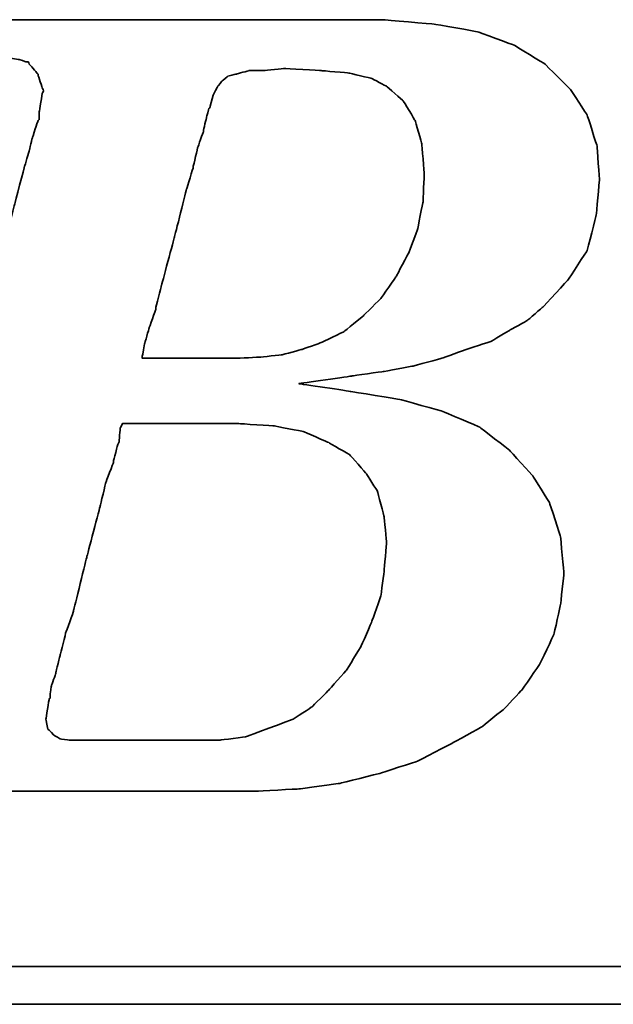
# Model space of a CAD drawing. Header units: millimetres. Extents: x 1204 to 1347, y 476 to 564.
# Tile 30 of 48: x 1322.903 to 1323.721, y 522.097 to 523.453. Entities that reach past the tile are written whole.
import ezdxf

# ---------------------------------------------------------------- set-up
doc = ezdxf.new("R2010")
doc.units = ezdxf.units.MM
doc.header["$LTSCALE"] = 0.1
doc.layers.add('DIM', color=4, linetype='CONTINUOUS')
doc.layers.add('layer 1', color=7, linetype='CONTINUOUS')

# ---------------------------------------------------------------- blocks, each defined once
blk = doc.blocks.new('TBI MOTION logo(完整正式版)')
at = {"layer": 'layer 1', "color": 22, "lineweight": 35}
for points, knots in [([(-64.65375, -6.86375), (-64.65375, -6.86375), (-64.84375, -7.29625), (-64.84375, -7.29625), (-64.84375, -7.29625), (-64.84375, -7.29625), (-64.86875, -7.34375), (-64.86875, -7.34375), (-64.86875, -7.34375), (-64.86875, -7.34375), (-64.86875, -7.36875), (-64.86875, -7.36875), (-64.86875, -7.36875), (-64.86875, -7.36875), (-65.15375, -7.65375), (-65.15375, -7.65375), (-65.15375, -7.65375), (-65.15375, -7.65375), (-65.17875, -7.65375), (-65.17875, -7.65375), (-65.17875, -7.65375), (-65.17875, -7.65375), (-65.20375, -7.67875), (-65.20375, -7.67875), (-65.20375, -7.67875), (-65.20375, -7.67875), (-65.58875, -7.87125), (-65.58875, -7.87125), (-65.58875, -7.87125), (-65.58875, -7.87125), (-65.63375, -7.87125), (-65.63375, -7.87125), (-65.63375, -7.87125), (-65.63375, -7.87125), (-65.65875, -7.89375), (-65.65875, -7.89375), (-65.65875, -7.89375), (-65.65875, -7.89375), (-66.09375, -7.94375), (-66.09375, -7.94375), (-66.09375, -7.94375), (-66.09375, -7.94375), (-66.11375, -7.94375), (-66.11375, -7.94375), (-66.11375, -7.94375), (-66.11375, -7.94375), (-66.16375, -7.94375), (-66.16375, -7.94375), (-66.16375, -7.94375), (-66.16375, -7.94375), (-66.30875, -7.94375), (-66.30875, -7.94375), (-66.30875, -7.94375), (-66.30875, -7.94375), (-66.69375, -7.94375), (-66.69375, -7.94375), (-66.69375, -7.94375), (-66.69375, -7.94375), (-67.07375, -7.94375), (-67.07375, -7.94375), (-67.07375, -7.94375), (-67.07375, -7.94375), (-67.12375, -7.94375), (-67.12375, -7.94375), (-67.12375, -7.94375), (-67.12375, -7.94375), (-67.12375, -7.96625), (-67.12375, -7.96625), (-67.12375, -7.96625), (-67.12375, -7.96625), (-67.14875, -7.99125), (-67.14875, -7.99125), (-67.14875, -7.99125), (-67.14875, -7.99125), (-67.24375, -8.34875), (-67.24375, -8.34875), (-67.24375, -8.34875), (-67.24375, -8.34875), (-67.31375, -8.68625), (-67.31375, -8.68625), (-67.31375, -8.68625), (-67.31375, -8.68625), (-67.26875, -8.68625), (-67.26875, -8.68625), (-67.26875, -8.68625), (-67.26875, -8.68625), (-67.07375, -8.68625), (-67.07375, -8.68625), (-67.07375, -8.68625), (-67.07375, -8.68625), (-66.54875, -8.68625), (-66.54875, -8.68625), (-66.54875, -8.68625), (-66.54875, -8.68625), (-65.82625, -8.68625), (-65.82625, -8.68625), (-65.82625, -8.68625), (-65.82625, -8.68625), (-65.01375, -8.68625), (-65.01375, -8.68625), (-65.01375, -8.68625), (-65.01375, -8.68625), (-64.05375, -8.68625), (-64.05375, -8.68625), (-64.05375, -8.68625), (-64.05375, -8.68625), (-62.08375, -8.68625), (-62.08375, -8.68625), (-62.08375, -8.68625), (-62.08375, -8.68625), (-60.06875, -8.68625), (-60.06875, -8.68625), (-60.06875, -8.68625), (-60.06875, -8.68625), (-59.10875, -8.68625), (-59.10875, -8.68625), (-59.10875, -8.68625), (-59.10875, -8.68625), (-58.29375, -8.68625), (-58.29375, -8.68625), (-58.29375, -8.68625), (-58.29375, -8.68625), (-57.57375, -8.68625), (-57.57375, -8.68625), (-57.57375, -8.68625), (-57.57375, -8.68625), (-57.04875, -8.68625), (-57.04875, -8.68625), (-57.04875, -8.68625), (-57.04875, -8.68625), (-56.85375, -8.68625), (-56.85375, -8.68625), (-56.85375, -8.68625), (-56.85375, -8.68625), (-56.70875, -8.68625), (-56.70875, -8.68625), (-56.70875, -8.68625), (-56.70875, -8.68625), (-56.61375, -8.68625), (-56.61375, -8.68625), (-56.61375, -8.68625), (-56.61375, -8.68625), (-56.56875, -8.68625), (-56.56875, -8.68625), (-56.56875, -8.68625), (-56.56875, -8.68625), (-55.65375, -8.63875), (-55.65375, -8.63875), (-55.65375, -8.63875), (-55.65375, -8.63875), (-54.76875, -8.51875), (-54.76875, -8.51875), (-54.76875, -8.51875), (-54.76875, -8.51875), (-53.90375, -8.30375), (-53.90375, -8.30375), (-53.90375, -8.30375), (-53.90375, -8.30375), (-53.08875, -8.03875), (-53.08875, -8.03875), (-53.08875, -8.03875), (-53.08875, -8.03875), (-52.34375, -7.65375), (-52.34375, -7.65375), (-52.34375, -7.65375), (-52.34375, -7.65375), (-51.69875, -7.29625), (-51.69875, -7.29625), (-51.69875, -7.29625), (-51.69875, -7.29625), (-51.21875, -6.91125), (-51.21875, -6.91125), (-51.21875, -6.91125), (-51.21875, -6.91125), (-50.83375, -6.50375), (-50.83375, -6.50375), (-50.83375, -6.50375), (-50.83375, -6.50375), (-50.44875, -5.94875), (-50.44875, -5.94875), (-50.44875, -5.94875), (-50.44875, -5.94875), (-50.13875, -5.30375), (-50.13875, -5.30375), (-50.13875, -5.30375), (-50.13875, -5.30375), (-49.99375, -4.65375), (-49.99375, -4.65375), (-49.99375, -4.65375), (-49.99375, -4.65375), (-49.92375, -3.98375), (-49.92375, -3.98375), (-49.92375, -3.98375), (-49.92375, -3.98375), (-49.99375, -3.19374), (-49.99375, -3.19374), (-49.99375, -3.19374), (-49.99375, -3.19374), (-50.23374, -2.44874), (-50.23374, -2.44874), (-50.23374, -2.44874), (-50.23374, -2.44874), (-50.59375, -1.87374), (-50.59375, -1.87374), (-50.59375, -1.87374), (-50.59375, -1.87374), (-51.09875, -1.31874), (-51.09875, -1.31874), (-51.09875, -1.31874), (-51.09875, -1.31874), (-51.74375, -0.81875), (-51.74375, -0.81875), (-51.74375, -0.81875), (-51.74375, -0.81875), (-52.53875, -0.48125), (-52.53875, -0.48125), (-52.53875, -0.48125), (-52.53875, -0.48125), (-53.47375, -0.21875), (-53.47375, -0.21875), (-53.47375, -0.21875), (-53.47375, -0.21875), (-54.52875, -0.04874), (-54.52875, -0.04874), (-54.52875, -0.04874), (-54.52875, -0.04874), (-55.65375, 0.12125), (-55.65375, 0.12125), (-55.65375, 0.12125), (-55.65375, 0.12125), (-54.50375, 0.28624), (-54.50375, 0.28624), (-54.50375, 0.28624), (-54.50375, 0.28624), (-53.83375, 0.38124), (-53.83375, 0.38124), (-53.83375, 0.38124), (-53.83375, 0.38124), (-53.18375, 0.50125), (-53.18375, 0.50125), (-53.18375, 0.50125), (-53.18375, 0.50125), (-52.55875, 0.66874), (-52.55875, 0.66874), (-52.55875, 0.66874), (-52.55875, 0.66874), (-52.03375, 0.86124), (-52.03375, 0.86124), (-52.03375, 0.86124), (-52.03375, 0.86124), (-51.50374, 1.03124), (-51.50374, 1.03124), (-51.50374, 1.03124), (-51.50374, 1.03124), (-51.09875, 1.27125), (-51.09875, 1.27125), (-51.09875, 1.27125), (-51.09875, 1.27125), (-50.71375, 1.48624), (-50.71375, 1.48624), (-50.71375, 1.48624), (-50.71375, 1.48624), (-50.37625, 1.77625), (-50.37625, 1.77625), (-50.37625, 1.77625), (-50.37625, 1.77625), (-49.82375, 2.37625), (-49.82375, 2.37625), (-49.82375, 2.37625), (-49.82375, 2.37625), (-49.41875, 2.99625), (-49.41875, 2.99625), (-49.41875, 2.99625), (-49.41875, 2.99625), (-49.22375, 3.76625), (-49.22375, 3.76625), (-49.22375, 3.76625), (-49.22375, 3.76625), (-49.15375, 4.50874), (-49.15375, 4.50874), (-49.15375, 4.50874), (-49.15375, 4.50874), (-49.20375, 5.25125), (-49.20375, 5.25125), (-49.20375, 5.25125), (-49.20375, 5.25125), (-49.41875, 5.92625), (-49.41875, 5.92625), (-49.41875, 5.92625), (-49.41875, 5.92625), (-49.77875, 6.47625), (-49.77875, 6.47625), (-49.77875, 6.47625), (-49.77875, 6.47625), (-50.33125, 7.02624), (-50.33125, 7.02624), (-50.33125, 7.02624), (-50.33125, 7.02624), (-51.00125, 7.43625), (-51.00125, 7.43625), (-51.00125, 7.43625), (-51.00125, 7.43625), (-51.79375, 7.72625), (-51.79375, 7.72625), (-51.79375, 7.72625), (-51.79375, 7.72625), (-52.72875, 7.89124), (-52.72875, 7.89124), (-52.72875, 7.89124), (-52.72875, 7.89124), (-53.83375, 7.98625), (-53.83375, 7.98625), (-53.83375, 7.98625), (-53.83375, 7.98625), (-53.92875, 7.98625), (-53.92875, 7.98625), (-53.92875, 7.98625), (-53.92875, 7.98625), (-54.26375, 7.98625), (-54.26375, 7.98625), (-54.26375, 7.98625), (-54.26375, 7.98625), (-54.74375, 7.98625), (-54.74375, 7.98625), (-54.74375, 7.98625), (-54.74375, 7.98625), (-55.36875, 7.98625), (-55.36875, 7.98625), (-55.36875, 7.98625), (-55.36875, 7.98625), (-56.13375, 7.98625), (-56.13375, 7.98625), (-56.13375, 7.98625), (-56.13375, 7.98625), (-56.94875, 7.98625), (-56.94875, 7.98625), (-56.94875, 7.98625), (-56.94875, 7.98625), (-58.77625, 7.98625), (-58.77625, 7.98625), (-58.77625, 7.98625), (-58.77625, 7.98625), (-60.59875, 7.98625), (-60.59875, 7.98625), (-60.59875, 7.98625), (-60.59875, 7.98625), (-61.41375, 7.98625), (-61.41375, 7.98625), (-61.41375, 7.98625), (-61.41375, 7.98625), (-62.17875, 7.98625), (-62.17875, 7.98625), (-62.17875, 7.98625), (-62.17875, 7.98625), (-62.80375, 7.98625), (-62.80375, 7.98625), (-62.80375, 7.98625), (-62.80375, 7.98625), (-63.30625, 7.98625), (-63.30625, 7.98625), (-63.30625, 7.98625), (-63.30625, 7.98625), (-63.57375, 7.98625), (-63.57375, 7.98625), (-63.57375, 7.98625), (-63.57375, 7.98625), (-63.57375, 7.96375), (-63.57375, 7.96375), (-63.57375, 7.96375), (-63.57375, 7.96375), (-63.59875, 7.94125), (-63.59875, 7.94125), (-63.59875, 7.94125), (-63.59875, 7.94125), (-63.69375, 7.55625), (-63.69375, 7.55625), (-63.69375, 7.55625), (-63.69375, 7.55625), (-63.76375, 7.24624), (-63.76375, 7.24624), (-63.76375, 7.24624), (-63.76375, 7.24624), (-63.23875, 7.24624), (-63.23875, 7.24624), (-63.23875, 7.24624), (-63.23875, 7.24624), (-62.75875, 7.24624), (-62.75875, 7.24624), (-62.75875, 7.24624), (-62.75875, 7.24624), (-62.61125, 7.24624), (-62.61125, 7.24624), (-62.61125, 7.24624), (-62.61125, 7.24624), (-62.56625, 7.24624), (-62.56625, 7.24624), (-62.56625, 7.24624), (-62.56625, 7.24624), (-62.22875, 7.24624), (-62.22875, 7.24624), (-62.22875, 7.24624), (-62.22875, 7.24624), (-62.20375, 7.24624), (-62.20375, 7.24624), (-62.20375, 7.24624), (-62.20375, 7.24624), (-62.17875, 7.21875), (-62.17875, 7.21875), (-62.17875, 7.21875), (-62.17875, 7.21875), (-61.96375, 7.17125), (-61.96375, 7.17125), (-61.96375, 7.17125), (-61.96375, 7.17125), (-61.72375, 7.12624), (-61.72375, 7.12624), (-61.72375, 7.12624), (-61.72375, 7.12624), (-61.70375, 7.12624), (-61.70375, 7.12624), (-61.70375, 7.12624), (-61.70375, 7.12624), (-61.55875, 7.07624), (-61.55875, 7.07624), (-61.55875, 7.07624), (-61.55875, 7.07624), (-61.50875, 7.07624), (-61.50875, 7.07624), (-61.50875, 7.07624), (-61.50875, 7.07624), (-61.48375, 7.02624), (-61.48375, 7.02624), (-61.48375, 7.02624), (-61.48375, 7.02624), (-61.31875, 6.83375), (-61.31875, 6.83375), (-61.31875, 6.83375), (-61.31875, 6.83375), (-61.29375, 6.81125), (-61.29375, 6.81125), (-61.29375, 6.81125), (-61.29375, 6.81125), (-61.29375, 6.78625), (-61.29375, 6.78625), (-61.29375, 6.78625), (-61.29375, 6.78625), (-61.19875, 6.50124), (-61.19875, 6.50124), (-61.19875, 6.50124), (-61.19875, 6.50124), (-61.17375, 6.45124), (-61.17375, 6.45124), (-61.17375, 6.45124), (-61.17375, 6.45124), (-61.19875, 6.40625), (-61.19875, 6.40625), (-61.19875, 6.40625), (-61.19875, 6.40625), (-61.26875, 5.99624), (-61.26875, 5.99624), (-61.26875, 5.99624), (-61.26875, 5.99624), (-61.26875, 5.85125), (-61.26875, 5.85125), (-61.26875, 5.85125), (-61.26875, 5.85125), (-61.26875, 5.82625), (-61.26875, 5.82625), (-61.26875, 5.82625), (-61.26875, 5.82625), (-61.29375, 5.80625), (-61.29375, 5.80625), (-61.29375, 5.80625), (-61.29375, 5.80625), (-61.34125, 5.66125), (-61.34125, 5.66125), (-61.34125, 5.66125), (-61.34125, 5.66125), (-61.41375, 5.44625), (-61.41375, 5.44625), (-61.41375, 5.44625), (-61.41375, 5.44625), (-61.48375, 5.15625), (-61.48375, 5.15625), (-61.48375, 5.15625), (-61.48375, 5.15625), (-61.58375, 4.82124), (-61.58375, 4.82124), (-61.58375, 4.82124), (-61.58375, 4.82124), (-61.79875, 4.00375), (-61.79875, 4.00375), (-61.79875, 4.00375), (-61.79875, 4.00375), (-62.05875, 2.99625), (-62.05875, 2.99625), (-62.05875, 2.99625), (-62.05875, 2.99625), (-62.34875, 1.91625), (-62.34875, 1.91625), (-62.34875, 1.91625), (-62.34875, 1.91625), (-62.97375, -0.41124), (-62.97375, -0.41124), (-62.97375, -0.41124), (-62.97375, -0.41124), (-63.59875, -2.75875), (-63.59875, -2.75875), (-63.59875, -2.75875), (-63.59875, -2.75875), (-63.88375, -3.86374), (-63.88375, -3.86374), (-63.88375, -3.86374), (-63.88375, -3.86374), (-64.14875, -4.82374), (-64.14875, -4.82374), (-64.14875, -4.82374), (-64.14875, -4.82374), (-64.36375, -5.64125), (-64.36375, -5.64125), (-64.36375, -5.64125), (-64.36375, -5.64125), (-64.43625, -5.97625), (-64.43625, -5.97625), (-64.43625, -5.97625), (-64.43625, -5.97625), (-64.50875, -6.28625), (-64.50875, -6.28625), (-64.50875, -6.28625), (-64.50875, -6.28625), (-64.50875, -6.30875), (-64.50875, -6.30875), (-64.50875, -6.30875), (-64.50875, -6.30875), (-64.57875, -6.50375), (-64.57875, -6.50375), (-64.57875, -6.50375), (-64.57875, -6.50375), (-64.62875, -6.69625), (-64.62875, -6.69625), (-64.62875, -6.69625), (-64.62875, -6.69625), (-64.62875, -6.76875), (-64.62875, -6.76875), (-64.62875, -6.76875), (-64.62875, -6.76875), (-64.62875, -6.81375), (-64.62875, -6.81375), (-64.62875, -6.81375), (-64.62875, -6.81375), (-64.62875, -6.83875), (-64.62875, -6.83875), (-64.62875, -6.83875), (-64.62875, -6.83875), (-64.65375, -6.86375), (-64.65375, -6.86375)], [0, 0, 0, 0, 0.00719424, 0.00719424, 0.00719424, 0.00719425, 0.01438849, 0.01438849, 0.01438849, 0.0143885, 0.02158273, 0.02158273, 0.02158273, 0.02158274, 0.02877698, 0.02877698, 0.02877698, 0.02877699, 0.03597122, 0.03597122, 0.03597122, 0.03597123, 0.04316547, 0.04316547, 0.04316547, 0.04316548, 0.05035971, 0.05035971, 0.05035971, 0.05035972, 0.05755396, 0.05755396, 0.05755396, 0.05755397, 0.0647482, 0.0647482, 0.0647482, 0.06474821, 0.07194245, 0.07194245, 0.07194245, 0.07194246, 0.07913669, 0.07913669, 0.07913669, 0.0791367, 0.08633094, 0.08633094, 0.08633094, 0.08633095, 0.09352518, 0.09352518, 0.09352518, 0.09352519, 0.10071942, 0.10071942, 0.10071942, 0.10071943, 0.10791367, 0.10791367, 0.10791367, 0.10791368, 0.11510791, 0.11510791, 0.11510791, 0.11510792, 0.12230216, 0.12230216, 0.12230216, 0.12230217, 0.1294964, 0.1294964, 0.1294964, 0.12949641, 0.13669065, 0.13669065, 0.13669065, 0.13669066, 0.14388489, 0.14388489, 0.14388489, 0.1438849, 0.15107914, 0.15107914, 0.15107914, 0.15107915, 0.15827338, 0.15827338, 0.15827338, 0.15827339, 0.16546763, 0.16546763, 0.16546763, 0.16546764, 0.17266187, 0.17266187, 0.17266187, 0.17266188, 0.17985612, 0.17985612, 0.17985612, 0.17985613, 0.18705036, 0.18705036, 0.18705036, 0.18705037, 0.1942446, 0.1942446, 0.1942446, 0.19424461, 0.20143885, 0.20143885, 0.20143885, 0.20143886, 0.20863309, 0.20863309, 0.20863309, 0.2086331, 0.21582734, 0.21582734, 0.21582734, 0.21582735, 0.22302158, 0.22302158, 0.22302158, 0.22302159, 0.23021583, 0.23021583, 0.23021583, 0.23021584, 0.23741007, 0.23741007, 0.23741007, 0.23741008, 0.24460432, 0.24460432, 0.24460432, 0.24460433, 0.25179856, 0.25179856, 0.25179856, 0.25179857, 0.25899281, 0.25899281, 0.25899281, 0.25899282, 0.26618705, 0.26618705, 0.26618705, 0.26618706, 0.27338129, 0.27338129, 0.27338129, 0.2733813, 0.28057554, 0.28057554, 0.28057554, 0.28057555, 0.28776978, 0.28776978, 0.28776978, 0.28776979, 0.29496403, 0.29496403, 0.29496403, 0.29496404, 0.30215827, 0.30215827, 0.30215827, 0.30215828, 0.30935252, 0.30935252, 0.30935252, 0.30935253, 0.31654676, 0.31654676, 0.31654676, 0.31654677, 0.32374101, 0.32374101, 0.32374101, 0.32374102, 0.33093525, 0.33093525, 0.33093525, 0.33093526, 0.3381295, 0.3381295, 0.3381295, 0.33812951, 0.34532374, 0.34532374, 0.34532374, 0.34532375, 0.35251799, 0.35251799, 0.35251799, 0.352518, 0.35971223, 0.35971223, 0.35971223, 0.35971224, 0.36690647, 0.36690647, 0.36690647, 0.36690648, 0.37410072, 0.37410072, 0.37410072, 0.37410073, 0.38129496, 0.38129496, 0.38129496, 0.38129497, 0.38848921, 0.38848921, 0.38848921, 0.38848922, 0.39568345, 0.39568345, 0.39568345, 0.39568346, 0.4028777, 0.4028777, 0.4028777, 0.40287771, 0.41007194, 0.41007194, 0.41007194, 0.41007195, 0.41726619, 0.41726619, 0.41726619, 0.4172662, 0.42446043, 0.42446043, 0.42446043, 0.42446044, 0.43165468, 0.43165468, 0.43165468, 0.43165469, 0.43884892, 0.43884892, 0.43884892, 0.43884893, 0.44604317, 0.44604317, 0.44604317, 0.44604318, 0.45323741, 0.45323741, 0.45323741, 0.45323742, 0.46043165, 0.46043165, 0.46043165, 0.46043166, 0.4676259, 0.4676259, 0.4676259, 0.46762591, 0.47482014, 0.47482014, 0.47482014, 0.47482015, 0.48201439, 0.48201439, 0.48201439, 0.4820144, 0.48920863, 0.48920863, 0.48920863, 0.48920864, 0.49640288, 0.49640288, 0.49640288, 0.49640289, 0.50359712, 0.50359712, 0.50359712, 0.50359713, 0.51079137, 0.51079137, 0.51079137, 0.51079138, 0.51798561, 0.51798561, 0.51798561, 0.51798562, 0.52517986, 0.52517986, 0.52517986, 0.52517987, 0.5323741, 0.5323741, 0.5323741, 0.53237411, 0.53956835, 0.53956835, 0.53956835, 0.53956836, 0.54676259, 0.54676259, 0.54676259, 0.5467626, 0.55395683, 0.55395683, 0.55395683, 0.55395684, 0.56115108, 0.56115108, 0.56115108, 0.56115109, 0.56834532, 0.56834532, 0.56834532, 0.56834533, 0.57553957, 0.57553957, 0.57553957, 0.57553958, 0.58273381, 0.58273381, 0.58273381, 0.58273382, 0.58992806, 0.58992806, 0.58992806, 0.58992807, 0.5971223, 0.5971223, 0.5971223, 0.59712231, 0.60431655, 0.60431655, 0.60431655, 0.60431656, 0.61151079, 0.61151079, 0.61151079, 0.6115108, 0.61870504, 0.61870504, 0.61870504, 0.61870505, 0.62589928, 0.62589928, 0.62589928, 0.62589929, 0.63309353, 0.63309353, 0.63309353, 0.63309354, 0.64028777, 0.64028777, 0.64028777, 0.64028778, 0.64748201, 0.64748201, 0.64748201, 0.64748202, 0.65467626, 0.65467626, 0.65467626, 0.65467627, 0.6618705, 0.6618705, 0.6618705, 0.66187051, 0.66906475, 0.66906475, 0.66906475, 0.66906476, 0.67625899, 0.67625899, 0.67625899, 0.676259, 0.68345324, 0.68345324, 0.68345324, 0.68345325, 0.69064748, 0.69064748, 0.69064748, 0.69064749, 0.69784173, 0.69784173, 0.69784173, 0.69784174, 0.70503597, 0.70503597, 0.70503597, 0.70503598, 0.71223022, 0.71223022, 0.71223022, 0.71223023, 0.71942446, 0.71942446, 0.71942446, 0.71942447, 0.72661871, 0.72661871, 0.72661871, 0.72661872, 0.73381295, 0.73381295, 0.73381295, 0.73381296, 0.74100719, 0.74100719, 0.74100719, 0.7410072, 0.74820144, 0.74820144, 0.74820144, 0.74820145, 0.75539568, 0.75539568, 0.75539568, 0.75539569, 0.76258993, 0.76258993, 0.76258993, 0.76258994, 0.76978417, 0.76978417, 0.76978417, 0.76978418, 0.77697842, 0.77697842, 0.77697842, 0.77697843, 0.78417266, 0.78417266, 0.78417266, 0.78417267, 0.79136691, 0.79136691, 0.79136691, 0.79136692, 0.79856115, 0.79856115, 0.79856115, 0.79856116, 0.8057554, 0.8057554, 0.8057554, 0.80575541, 0.81294964, 0.81294964, 0.81294964, 0.81294965, 0.82014388, 0.82014388, 0.82014388, 0.82014389, 0.82733813, 0.82733813, 0.82733813, 0.82733814, 0.83453237, 0.83453237, 0.83453237, 0.83453238, 0.84172662, 0.84172662, 0.84172662, 0.84172663, 0.84892086, 0.84892086, 0.84892086, 0.84892087, 0.85611511, 0.85611511, 0.85611511, 0.85611512, 0.86330935, 0.86330935, 0.86330935, 0.86330936, 0.8705036, 0.8705036, 0.8705036, 0.87050361, 0.87769784, 0.87769784, 0.87769784, 0.87769785, 0.88489209, 0.88489209, 0.88489209, 0.8848921, 0.89208633, 0.89208633, 0.89208633, 0.89208634, 0.89928058, 0.89928058, 0.89928058, 0.89928059, 0.90647482, 0.90647482, 0.90647482, 0.90647483, 0.91366906, 0.91366906, 0.91366906, 0.91366907, 0.92086331, 0.92086331, 0.92086331, 0.92086332, 0.92805755, 0.92805755, 0.92805755, 0.92805756, 0.9352518, 0.9352518, 0.9352518, 0.93525181, 0.94244604, 0.94244604, 0.94244604, 0.94244605, 0.94964029, 0.94964029, 0.94964029, 0.9496403, 0.95683453, 0.95683453, 0.95683453, 0.95683454, 0.96402878, 0.96402878, 0.96402878, 0.96402879, 0.97122302, 0.97122302, 0.97122302, 0.97122303, 0.97841727, 0.97841727, 0.97841727, 0.97841728, 0.98561151, 0.98561151, 0.98561151, 0.98561152, 0.99280576, 0.99280576, 0.99280576, 0.99280577, 1, 1, 1, 1]), ([(-57.50375, 6.35625), (-57.50375, 6.35625), (-57.57375, 6.11625), (-57.57375, 6.11625), (-57.57375, 6.11625), (-57.57375, 6.11625), (-57.57375, 6.09125), (-57.57375, 6.09125), (-57.57375, 6.09125), (-57.57375, 6.09125), (-57.59875, 6.06625), (-57.59875, 6.06625), (-57.59875, 6.06625), (-57.59875, 6.06625), (-57.64875, 5.87625), (-57.64875, 5.87625), (-57.64875, 5.87625), (-57.64875, 5.87625), (-57.71875, 5.58875), (-57.71875, 5.58875), (-57.71875, 5.58875), (-57.71875, 5.58875), (-57.71875, 5.56625), (-57.71875, 5.56625), (-57.71875, 5.56625), (-57.71875, 5.56625), (-57.83875, 5.23125), (-57.83875, 5.23125), (-57.83875, 5.23125), (-57.83875, 5.23125), (-57.93625, 4.82124), (-57.93625, 4.82124), (-57.93625, 4.82124), (-57.93625, 4.82124), (-57.93625, 4.79624), (-57.93625, 4.79624), (-57.93625, 4.79624), (-57.93625, 4.79624), (-58.07875, 4.34125), (-58.07875, 4.34125), (-58.07875, 4.34125), (-58.07875, 4.34125), (-58.34375, 3.28625), (-58.34375, 3.28625), (-58.34375, 3.28625), (-58.34375, 3.28625), (-58.62875, 2.23124), (-58.62875, 2.23124), (-58.62875, 2.23124), (-58.62875, 2.23124), (-58.74875, 1.75125), (-58.74875, 1.75125), (-58.74875, 1.75125), (-58.74875, 1.75125), (-58.74875, 1.72625), (-58.74875, 1.72625), (-58.74875, 1.72625), (-58.74875, 1.72625), (-58.89375, 1.31625), (-58.89375, 1.31625), (-58.89375, 1.31625), (-58.89375, 1.31625), (-58.98875, 0.98124), (-58.98875, 0.98124), (-58.98875, 0.98124), (-58.98875, 0.98124), (-59.03875, 0.71625), (-59.03875, 0.71625), (-59.03875, 0.71625), (-59.03875, 0.71625), (-59.03875, 0.66874), (-59.03875, 0.66874), (-59.03875, 0.66874), (-59.03875, 0.66874), (-58.91875, 0.66874), (-58.91875, 0.66874), (-58.91875, 0.66874), (-58.91875, 0.66874), (-58.53375, 0.66874), (-58.53375, 0.66874), (-58.53375, 0.66874), (-58.53375, 0.66874), (-58.10375, 0.66874), (-58.10375, 0.66874), (-58.10375, 0.66874), (-58.10375, 0.66874), (-57.66875, 0.66874), (-57.66875, 0.66874), (-57.66875, 0.66874), (-57.66875, 0.66874), (-57.33375, 0.66874), (-57.33375, 0.66874), (-57.33375, 0.66874), (-57.33375, 0.66874), (-57.09375, 0.66874), (-57.09375, 0.66874), (-57.09375, 0.66874), (-57.09375, 0.66874), (-56.99875, 0.66874), (-56.99875, 0.66874), (-56.99875, 0.66874), (-56.99875, 0.66874), (-56.49375, 0.69374), (-56.49375, 0.69374), (-56.49375, 0.69374), (-56.49375, 0.69374), (-56.01375, 0.74374), (-56.01375, 0.74374), (-56.01375, 0.74374), (-56.01375, 0.74374), (-55.58375, 0.86124), (-55.58375, 0.86124), (-55.58375, 0.86124), (-55.58375, 0.86124), (-55.17375, 1.00624), (-55.17375, 1.00624), (-55.17375, 1.00624), (-55.17375, 1.00624), (-54.67375, 1.24625), (-54.67375, 1.24625), (-54.67375, 1.24625), (-54.67375, 1.24625), (-54.26375, 1.58124), (-54.26375, 1.58124), (-54.26375, 1.58124), (-54.26375, 1.58124), (-53.87875, 1.96374), (-53.87875, 1.96374), (-53.87875, 1.96374), (-53.87875, 1.96374), (-53.54375, 2.44625), (-53.54375, 2.44625), (-53.54375, 2.44625), (-53.54375, 2.44625), (-53.27875, 2.95125), (-53.27875, 2.95125), (-53.27875, 2.95125), (-53.27875, 2.95125), (-53.08875, 3.45124), (-53.08875, 3.45124), (-53.08875, 3.45124), (-53.08875, 3.45124), (-52.96875, 4.05124), (-52.96875, 4.05124), (-52.96875, 4.05124), (-52.96875, 4.05124), (-52.94375, 4.65125), (-52.94375, 4.65125), (-52.94375, 4.65125), (-52.94375, 4.65125), (-52.99375, 5.30125), (-52.99375, 5.30125), (-52.99375, 5.30125), (-52.99375, 5.30125), (-53.13875, 5.80625), (-53.13875, 5.80625), (-53.13875, 5.80625), (-53.13875, 5.80625), (-53.39875, 6.23625), (-53.39875, 6.23625), (-53.39875, 6.23625), (-53.39875, 6.23625), (-53.75875, 6.54875), (-53.75875, 6.54875), (-53.75875, 6.54875), (-53.75875, 6.54875), (-54.07375, 6.71625), (-54.07375, 6.71625), (-54.07375, 6.71625), (-54.07375, 6.71625), (-54.57375, 6.83375), (-54.57375, 6.83375), (-54.57375, 6.83375), (-54.57375, 6.83375), (-55.17375, 6.88625), (-55.17375, 6.88625), (-55.17375, 6.88625), (-55.17375, 6.88625), (-55.96875, 6.93125), (-55.96875, 6.93125), (-55.96875, 6.93125), (-55.96875, 6.93125), (-56.39875, 6.88625), (-56.39875, 6.88625), (-56.39875, 6.88625), (-56.39875, 6.88625), (-56.42125, 6.88625), (-56.42125, 6.88625), (-56.42125, 6.88625), (-56.42125, 6.88625), (-56.73375, 6.88625), (-56.73375, 6.88625), (-56.73375, 6.88625), (-56.73375, 6.88625), (-56.99875, 6.81125), (-56.99875, 6.81125), (-56.99875, 6.81125), (-56.99875, 6.81125), (-57.02375, 6.81125), (-57.02375, 6.81125), (-57.02375, 6.81125), (-57.02375, 6.81125), (-57.18875, 6.76625), (-57.18875, 6.76625), (-57.18875, 6.76625), (-57.18875, 6.76625), (-57.30875, 6.66625), (-57.30875, 6.66625), (-57.30875, 6.66625), (-57.30875, 6.66625), (-57.40875, 6.54875), (-57.40875, 6.54875), (-57.40875, 6.54875), (-57.40875, 6.54875), (-57.50375, 6.35625), (-57.50375, 6.35625)], [0, 0, 0, 0, 0.01851852, 0.01851852, 0.01851852, 0.01851853, 0.03703704, 0.03703704, 0.03703704, 0.03703705, 0.05555556, 0.05555556, 0.05555556, 0.05555557, 0.07407407, 0.07407407, 0.07407407, 0.07407408, 0.09259259, 0.09259259, 0.09259259, 0.0925926, 0.11111111, 0.11111111, 0.11111111, 0.11111112, 0.12962963, 0.12962963, 0.12962963, 0.12962964, 0.14814815, 0.14814815, 0.14814815, 0.14814816, 0.16666667, 0.16666667, 0.16666667, 0.16666668, 0.18518519, 0.18518519, 0.18518519, 0.1851852, 0.2037037, 0.2037037, 0.2037037, 0.20370371, 0.22222222, 0.22222222, 0.22222222, 0.22222223, 0.24074074, 0.24074074, 0.24074074, 0.24074075, 0.25925926, 0.25925926, 0.25925926, 0.25925927, 0.27777778, 0.27777778, 0.27777778, 0.27777779, 0.2962963, 0.2962963, 0.2962963, 0.29629631, 0.31481481, 0.31481481, 0.31481481, 0.31481482, 0.33333333, 0.33333333, 0.33333333, 0.33333334, 0.35185185, 0.35185185, 0.35185185, 0.35185186, 0.37037037, 0.37037037, 0.37037037, 0.37037038, 0.38888889, 0.38888889, 0.38888889, 0.3888889, 0.40740741, 0.40740741, 0.40740741, 0.40740742, 0.42592593, 0.42592593, 0.42592593, 0.42592594, 0.44444444, 0.44444444, 0.44444444, 0.44444445, 0.46296296, 0.46296296, 0.46296296, 0.46296297, 0.48148148, 0.48148148, 0.48148148, 0.48148149, 0.5, 0.5, 0.5, 0.50000001, 0.51851852, 0.51851852, 0.51851852, 0.51851853, 0.53703704, 0.53703704, 0.53703704, 0.53703705, 0.55555556, 0.55555556, 0.55555556, 0.55555557, 0.57407407, 0.57407407, 0.57407407, 0.57407408, 0.59259259, 0.59259259, 0.59259259, 0.5925926, 0.61111111, 0.61111111, 0.61111111, 0.61111112, 0.62962963, 0.62962963, 0.62962963, 0.62962964, 0.64814815, 0.64814815, 0.64814815, 0.64814816, 0.66666667, 0.66666667, 0.66666667, 0.66666668, 0.68518519, 0.68518519, 0.68518519, 0.6851852, 0.7037037, 0.7037037, 0.7037037, 0.70370371, 0.72222222, 0.72222222, 0.72222222, 0.72222223, 0.74074074, 0.74074074, 0.74074074, 0.74074075, 0.75925926, 0.75925926, 0.75925926, 0.75925927, 0.77777778, 0.77777778, 0.77777778, 0.77777779, 0.7962963, 0.7962963, 0.7962963, 0.79629631, 0.81481481, 0.81481481, 0.81481481, 0.81481482, 0.83333333, 0.83333333, 0.83333333, 0.83333334, 0.85185185, 0.85185185, 0.85185185, 0.85185186, 0.87037037, 0.87037037, 0.87037037, 0.87037038, 0.88888889, 0.88888889, 0.88888889, 0.8888889, 0.90740741, 0.90740741, 0.90740741, 0.90740742, 0.92592593, 0.92592593, 0.92592593, 0.92592594, 0.94444444, 0.94444444, 0.94444444, 0.94444445, 0.96296296, 0.96296296, 0.96296296, 0.96296297, 0.98148148, 0.98148148, 0.98148148, 0.98148149, 1, 1, 1, 1]), ([(-61.03125, -6.57375), (-61.03125, -6.57375), (-61.03125, -6.67125), (-61.03125, -6.67125), (-61.03125, -6.67125), (-61.03125, -6.67125), (-61.05375, -6.69625), (-61.05375, -6.69625), (-61.05375, -6.69625), (-61.05375, -6.69625), (-61.12375, -7.12875), (-61.12375, -7.12875), (-61.12375, -7.12875), (-61.12375, -7.12875), (-61.07875, -7.34375), (-61.07875, -7.34375), (-61.07875, -7.34375), (-61.07875, -7.34375), (-60.93375, -7.48875), (-60.93375, -7.48875), (-60.93375, -7.48875), (-60.93375, -7.48875), (-60.81375, -7.55625), (-60.81375, -7.55625), (-60.81375, -7.55625), (-60.81375, -7.55625), (-60.62375, -7.58375), (-60.62375, -7.58375), (-60.62375, -7.58375), (-60.62375, -7.58375), (-60.30875, -7.58375), (-60.30875, -7.58375), (-60.30875, -7.58375), (-60.30875, -7.58375), (-59.97375, -7.58375), (-59.97375, -7.58375), (-59.97375, -7.58375), (-59.97375, -7.58375), (-59.87875, -7.58375), (-59.87875, -7.58375), (-59.87875, -7.58375), (-59.87875, -7.58375), (-59.63625, -7.58375), (-59.63625, -7.58375), (-59.63625, -7.58375), (-59.63625, -7.58375), (-58.96875, -7.58375), (-58.96875, -7.58375), (-58.96875, -7.58375), (-58.96875, -7.58375), (-58.29375, -7.58375), (-58.29375, -7.58375), (-58.29375, -7.58375), (-58.29375, -7.58375), (-58.05375, -7.58375), (-58.05375, -7.58375), (-58.05375, -7.58375), (-58.05375, -7.58375), (-57.98375, -7.58375), (-57.98375, -7.58375), (-57.98375, -7.58375), (-57.98375, -7.58375), (-57.35875, -7.58375), (-57.35875, -7.58375), (-57.35875, -7.58375), (-57.35875, -7.58375), (-56.78375, -7.50875), (-56.78375, -7.50875), (-56.78375, -7.50875), (-56.78375, -7.50875), (-56.27875, -7.31875), (-56.27875, -7.31875), (-56.27875, -7.31875), (-56.27875, -7.31875), (-55.77375, -7.12875), (-55.77375, -7.12875), (-55.77375, -7.12875), (-55.77375, -7.12875), (-55.36875, -6.86375), (-55.36875, -6.86375), (-55.36875, -6.86375), (-55.36875, -6.86375), (-55.00875, -6.50375), (-55.00875, -6.50375), (-55.00875, -6.50375), (-55.00875, -6.50375), (-54.62375, -6.06875), (-54.62375, -6.06875), (-54.62375, -6.06875), (-54.62375, -6.06875), (-54.31375, -5.56875), (-54.31375, -5.56875), (-54.31375, -5.56875), (-54.31375, -5.56875), (-54.07375, -5.01625), (-54.07375, -5.01625), (-54.07375, -5.01625), (-54.07375, -5.01625), (-53.87875, -4.46374), (-53.87875, -4.46374), (-53.87875, -4.46374), (-53.87875, -4.46374), (-53.80875, -3.91375), (-53.80875, -3.91375), (-53.80875, -3.91375), (-53.80875, -3.91375), (-53.75875, -3.31375), (-53.75875, -3.31375), (-53.75875, -3.31375), (-53.75875, -3.31375), (-53.80875, -2.75875), (-53.80875, -2.75875), (-53.80875, -2.75875), (-53.80875, -2.75875), (-53.95375, -2.20875), (-53.95375, -2.20875), (-53.95375, -2.20875), (-53.95375, -2.20875), (-54.19375, -1.82625), (-54.19375, -1.82625), (-54.19375, -1.82625), (-54.19375, -1.82625), (-54.55375, -1.41875), (-54.55375, -1.41875), (-54.55375, -1.41875), (-54.55375, -1.41875), (-55.00875, -1.15125), (-55.00875, -1.15125), (-55.00875, -1.15125), (-55.00875, -1.15125), (-55.56125, -0.91375), (-55.56125, -0.91375), (-55.56125, -0.91375), (-55.56125, -0.91375), (-56.18125, -0.79375), (-56.18125, -0.79375), (-56.18125, -0.79375), (-56.18125, -0.79375), (-56.94875, -0.74374), (-56.94875, -0.74374), (-56.94875, -0.74374), (-56.94875, -0.74374), (-56.99875, -0.74374), (-56.99875, -0.74374), (-56.99875, -0.74374), (-56.99875, -0.74374), (-57.09375, -0.74374), (-57.09375, -0.74374), (-57.09375, -0.74374), (-57.09375, -0.74374), (-57.38375, -0.74374), (-57.38375, -0.74374), (-57.38375, -0.74374), (-57.38375, -0.74374), (-57.76875, -0.74374), (-57.76875, -0.74374), (-57.76875, -0.74374), (-57.76875, -0.74374), (-58.24625, -0.74374), (-58.24625, -0.74374), (-58.24625, -0.74374), (-58.24625, -0.74374), (-58.72875, -0.74374), (-58.72875, -0.74374), (-58.72875, -0.74374), (-58.72875, -0.74374), (-59.20875, -0.74374), (-59.20875, -0.74374), (-59.20875, -0.74374), (-59.20875, -0.74374), (-59.46875, -0.74374), (-59.46875, -0.74374), (-59.46875, -0.74374), (-59.46875, -0.74374), (-59.51625, -0.83875), (-59.51625, -0.83875), (-59.51625, -0.83875), (-59.51625, -0.83875), (-59.54375, -1.15125), (-59.54375, -1.15125), (-59.54375, -1.15125), (-59.54375, -1.15125), (-59.56375, -1.17874), (-59.56375, -1.17874), (-59.56375, -1.17874), (-59.56375, -1.17874), (-59.66375, -1.55875), (-59.66375, -1.55875), (-59.66375, -1.55875), (-59.66375, -1.55875), (-59.66375, -1.58375), (-59.66375, -1.58375), (-59.66375, -1.58375), (-59.66375, -1.58375), (-59.82875, -2.01874), (-59.82875, -2.01874), (-59.82875, -2.01874), (-59.82875, -2.01874), (-59.94875, -2.52125), (-59.94875, -2.52125), (-59.94875, -2.52125), (-59.94875, -2.52125), (-60.23875, -3.62375), (-60.23875, -3.62375), (-60.23875, -3.62375), (-60.23875, -3.62375), (-60.52375, -4.77624), (-60.52375, -4.77624), (-60.52375, -4.77624), (-60.52375, -4.77624), (-60.52375, -4.79874), (-60.52375, -4.79874), (-60.52375, -4.79874), (-60.52375, -4.79874), (-60.69125, -5.25375), (-60.69125, -5.25375), (-60.69125, -5.25375), (-60.69125, -5.25375), (-60.81375, -5.73625), (-60.81375, -5.73625), (-60.81375, -5.73625), (-60.81375, -5.73625), (-60.90875, -6.11875), (-60.90875, -6.11875), (-60.90875, -6.11875), (-60.90875, -6.11875), (-60.90875, -6.14375), (-60.90875, -6.14375), (-60.90875, -6.14375), (-60.90875, -6.14375), (-61.00375, -6.40875), (-61.00375, -6.40875), (-61.00375, -6.40875), (-61.00375, -6.40875), (-61.03125, -6.57375), (-61.03125, -6.57375)], [0, 0, 0, 0, 0.01694915, 0.01694915, 0.01694915, 0.01694916, 0.03389831, 0.03389831, 0.03389831, 0.03389832, 0.05084746, 0.05084746, 0.05084746, 0.05084747, 0.06779661, 0.06779661, 0.06779661, 0.06779662, 0.08474576, 0.08474576, 0.08474576, 0.08474577, 0.10169492, 0.10169492, 0.10169492, 0.10169493, 0.11864407, 0.11864407, 0.11864407, 0.11864408, 0.13559322, 0.13559322, 0.13559322, 0.13559323, 0.15254237, 0.15254237, 0.15254237, 0.15254238, 0.16949153, 0.16949153, 0.16949153, 0.16949154, 0.18644068, 0.18644068, 0.18644068, 0.18644069, 0.20338983, 0.20338983, 0.20338983, 0.20338984, 0.22033898, 0.22033898, 0.22033898, 0.22033899, 0.23728814, 0.23728814, 0.23728814, 0.23728815, 0.25423729, 0.25423729, 0.25423729, 0.2542373, 0.27118644, 0.27118644, 0.27118644, 0.27118645, 0.28813559, 0.28813559, 0.28813559, 0.2881356, 0.30508475, 0.30508475, 0.30508475, 0.30508476, 0.3220339, 0.3220339, 0.3220339, 0.32203391, 0.33898305, 0.33898305, 0.33898305, 0.33898306, 0.3559322, 0.3559322, 0.3559322, 0.35593221, 0.37288136, 0.37288136, 0.37288136, 0.37288137, 0.38983051, 0.38983051, 0.38983051, 0.38983052, 0.40677966, 0.40677966, 0.40677966, 0.40677967, 0.42372881, 0.42372881, 0.42372881, 0.42372882, 0.44067797, 0.44067797, 0.44067797, 0.44067798, 0.45762712, 0.45762712, 0.45762712, 0.45762713, 0.47457627, 0.47457627, 0.47457627, 0.47457628, 0.49152542, 0.49152542, 0.49152542, 0.49152543, 0.50847458, 0.50847458, 0.50847458, 0.50847459, 0.52542373, 0.52542373, 0.52542373, 0.52542374, 0.54237288, 0.54237288, 0.54237288, 0.54237289, 0.55932203, 0.55932203, 0.55932203, 0.55932204, 0.57627119, 0.57627119, 0.57627119, 0.5762712, 0.59322034, 0.59322034, 0.59322034, 0.59322035, 0.61016949, 0.61016949, 0.61016949, 0.6101695, 0.62711864, 0.62711864, 0.62711864, 0.62711865, 0.6440678, 0.6440678, 0.6440678, 0.64406781, 0.66101695, 0.66101695, 0.66101695, 0.66101696, 0.6779661, 0.6779661, 0.6779661, 0.67796611, 0.69491525, 0.69491525, 0.69491525, 0.69491526, 0.71186441, 0.71186441, 0.71186441, 0.71186442, 0.72881356, 0.72881356, 0.72881356, 0.72881357, 0.74576271, 0.74576271, 0.74576271, 0.74576272, 0.76271186, 0.76271186, 0.76271186, 0.76271187, 0.77966102, 0.77966102, 0.77966102, 0.77966103, 0.79661017, 0.79661017, 0.79661017, 0.79661018, 0.81355932, 0.81355932, 0.81355932, 0.81355933, 0.83050847, 0.83050847, 0.83050847, 0.83050848, 0.84745763, 0.84745763, 0.84745763, 0.84745764, 0.86440678, 0.86440678, 0.86440678, 0.86440679, 0.88135593, 0.88135593, 0.88135593, 0.88135594, 0.89830508, 0.89830508, 0.89830508, 0.89830509, 0.91525424, 0.91525424, 0.91525424, 0.91525425, 0.93220339, 0.93220339, 0.93220339, 0.9322034, 0.94915254, 0.94915254, 0.94915254, 0.94915255, 0.96610169, 0.96610169, 0.96610169, 0.9661017, 0.98305085, 0.98305085, 0.98305085, 0.98305086, 1, 1, 1, 1]), ([(75.90875, -9.47875), (75.90875, -9.47875), (75.90875, -12.28625), (75.90875, -12.28625), (75.90875, -12.28625), (75.90875, -12.28625), (75.90875, -12.47875), (75.90875, -12.47875), (75.90875, -12.47875), (75.90875, -12.47875), (75.71625, -12.47875), (75.71625, -12.47875), (75.71625, -12.47875), (75.71625, -12.47875), (-88.32875, -12.47875), (-88.32875, -12.47875), (-88.32875, -12.47875), (-88.32875, -12.47875), (-88.32875, -13.29375), (-88.32875, -13.29375), (-88.32875, -13.29375), (-88.32875, -13.29375), (82.89125, -13.29375), (82.89125, -13.29375), (82.89125, -13.29375), (82.89125, -13.29375), (75.90875, -9.47875), (75.90875, -9.47875)], [0, 0, 0, 0, 0.14285714, 0.14285714, 0.14285714, 0.14285715, 0.28571429, 0.28571429, 0.28571429, 0.2857143, 0.42857143, 0.42857143, 0.42857143, 0.42857144, 0.57142857, 0.57142857, 0.57142857, 0.57142858, 0.71428571, 0.71428571, 0.71428571, 0.71428572, 0.85714286, 0.85714286, 0.85714286, 0.85714287, 1, 1, 1, 1])]:
    blk.add_open_spline(points, degree=3, knots=knots, dxfattribs=at)

msp = doc.modelspace()

# ---------------------------------------------------------------- block references
at = {"layer": 'DIM', "color": 7, "xscale": 0.0637501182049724, "yscale": 0.0637501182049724, "zscale": 0.0637501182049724}
msp.add_blockref('TBI MOTION logo(完整正式版)', (1326.8359, 522.9443), dxfattribs=at)

doc.saveas('drawing.dxf')
